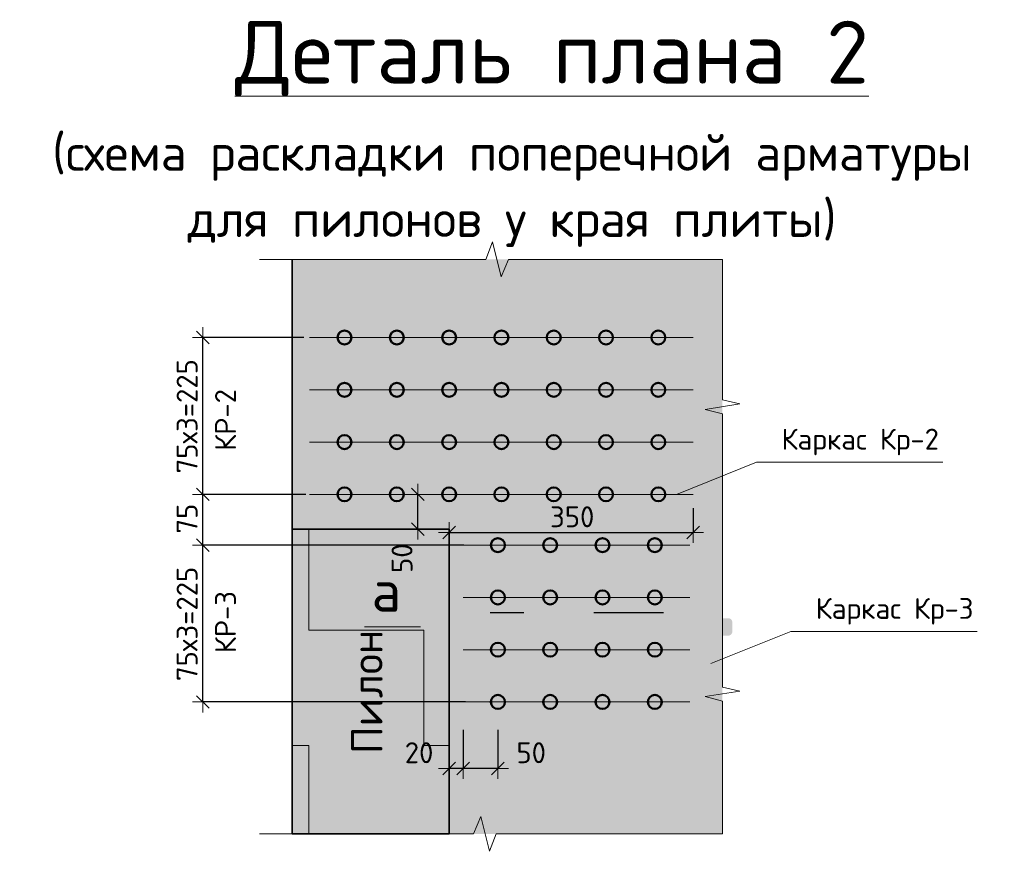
# Model space of a CAD drawing. Header units: metres. Extents: x -38 to 97, y -15 to 21.
# Tile 113 of 139: x 74.33 to 75.74, y 1.5 to 2.69. Entities that reach past the tile are written whole.
import ezdxf

# ---------------------------------------------------------------- set-up
doc = ezdxf.new("R2010")
doc.units = ezdxf.units.M
doc.header["$PDMODE"] = 65
doc.linetypes.add('______2', pattern=[0.054, 0.04, -0.014])
doc.layers.add('XR$6$_3705', color=7, linetype='Continuous')
for name, color, linetype, lineweight in [('XR$6$ВК__отв в полу 1-2 эт', 220, 'Continuous', 25), ('XR$6$Размерная линия (1)', 7, 'Continuous', 13), ('XR$6$Текст_ общее_1', 7, 'Continuous', 13)]:
    doc.layers.add(name, color=color, linetype=linetype, lineweight=lineweight)
doc.styles.add('ARIAL', font='arial.ttf')
doc.styles.add('ISOCPEUR', font='txt')
doc.dimstyles.new('DIMSTYLE_24', dxfattribs={"dimtxt": 0.03, "dimasz": 0.03, "dimexe": 0, "dimexo": 0, "dimgap": 0.015, "dimtad": 2, "dimdec": 0, "dimlfac": 1000, "dimrnd": 5, "dimzin": 12, "dimdsep": 46, "dimtxsty": 'ISOCPEUR', "dimblk1": 'ALL_ML_STRICH', "dimblk2": 'ALL_ML_STRICH', "dimsah": 1, "dimcen": 0, "dimclrd": 7, "dimclre": 256, "dimclrt": 7, "dimadec": 0, "dimazin": 0, "dimtfac": 1, "dimtdec": 0, "dimtix": 1, "dimtmove": 2, "dimatfit": 3, "dimfxl": 0, "dimtzin": 0, "dimlwd": 0, "dimlwe": -3, "dimarcsym": 0})
doc.dimstyles.new('DIMSTYLE_25', dxfattribs={"dimtxt": 0.03, "dimasz": 0.03, "dimexe": 0, "dimexo": 0, "dimgap": 0.015, "dimtad": 2, "dimdec": 0, "dimlfac": 1000, "dimrnd": 5, "dimzin": 12, "dimdsep": 46, "dimtxsty": 'ISOCPEUR', "dimblk1": 'ALL_ML_STRICH', "dimblk2": 'ALL_ML_STRICH', "dimsah": 1, "dimcen": 0, "dimclrd": 7, "dimclre": 256, "dimclrt": 7, "dimadec": 0, "dimazin": 0, "dimtfac": 1, "dimtdec": 0, "dimtix": 1, "dimtmove": 2, "dimatfit": 3, "dimfxl": 0, "dimtvp": 1.2, "dimtzin": 0, "dimlwd": 0, "dimlwe": -3, "dimarcsym": 0})
doc.dimstyles.new('DIMSTYLE_29', dxfattribs={"dimtxt": 0.03, "dimasz": 0.03, "dimexe": 0, "dimexo": 1e-06, "dimgap": 0.015, "dimtad": 2, "dimdec": 0, "dimlfac": 1000, "dimrnd": 5, "dimzin": 12, "dimdsep": 46, "dimtxsty": 'ISOCPEUR', "dimblk1": 'ALL_ML_STRICH', "dimblk2": 'ALL_ML_STRICH', "dimsah": 1, "dimcen": 0, "dimse1": 1, "dimse2": 1, "dimclrd": 7, "dimclre": 256, "dimclrt": 7, "dimadec": 0, "dimazin": 0, "dimtfac": 1, "dimtdec": 0, "dimtix": 1, "dimtmove": 2, "dimatfit": 3, "dimfxl": 0, "dimtvp": 1.2, "dimtzin": 0, "dimlwd": 0, "dimlwe": -3, "dimarcsym": 0})

# ---------------------------------------------------------------- blocks, each defined once
blk = doc.blocks.new('ЭЛЕМЕНТ_УЗОРА_8')
at = {"color": 7, "linetype": 'Continuous', "lineweight": 13, "transparency": 33554687}
for p, q in [((75.3382, 2.3472), (75.3382, 2.3472)), ((74.6742, 1.5232), (74.6742, 1.5232)), ((75.3382, 1.5232), (75.3382, 1.5232))]:
    blk.add_line(p, q, dxfattribs=at)
for points in [[(74.6742, 2.3472), (74.9989, 2.3472), (75.0082, 2.3722), (75.0208, 2.3222), (75.0315, 2.3472), (75.3382, 2.3472)], [(75.3382, 2.3472), (75.3382, 2.3472), (75.3382, 2.1457), (75.3632, 2.14), (75.3132, 2.1321), (75.3382, 2.1255), (75.3382, 1.9352)], [(75.3382, 1.9352), (75.3382, 1.7337), (75.3632, 1.728), (75.3132, 1.7201), (75.3382, 1.7135), (75.3382, 1.5232), (75.3382, 1.5232)], [(75.3382, 1.5232), (75.0135, 1.5232), (75.0042, 1.4982), (74.9916, 1.5482), (74.981, 1.5232), (74.6742, 1.5232)]]:
    blk.add_lwpolyline(points, dxfattribs=at)
blk = doc.blocks.new('ALL_ML_STRICH')
at = {"color": 0, "linetype": 'ByBlock', "lineweight": -2}
for p, q in [((0, -0.5), (0, 0.5)), ((-1, 0), (0.5, 0)), ((-0.3, -0.3), (0.3, 0.3))]:
    blk.add_line(p, q, dxfattribs=at)
blk = doc.blocks.new('*D956')
at = {"layer": 'DEFPOINTS', "color": 7, "linetype": 'Continuous', "lineweight": 13, "transparency": 33554687}
for p in [(74.898, 2.0102), (74.9002, 1.9602), (74.9013, 1.9602)]:
    blk.add_point(p, dxfattribs=at)
at = {"layer": 'XR$6$Размерная линия (1)', "color": 7, "linetype": 'Continuous', "lineweight": -2, "transparency": 33554687}
blk.add_line((74.9013, 1.9602), (74.9013, 2.0102), dxfattribs=at)
at = {"layer": 'XR$6$Размерная линия (1)', "color": 7, "linetype": 'Continuous', "lineweight": 13, "transparency": 33554687, "xscale": 0.03, "yscale": 0.03, "zscale": 0.03}
for p, rotation in [((74.9013, 2.0102), 90), ((74.9013, 1.9602), 270)]:
    blk.add_blockref('ALL_ML_STRICH', p, dxfattribs=dict(at, rotation=rotation))
at = {"layer": 'XR$6$Размерная линия (1)', "color": 7, "linetype": 'Continuous', "lineweight": 13, "transparency": 33554687, "insert": (74.8787, 1.9186), "char_height": 0.03, "width": 0.06, "attachment_point": 5, "rotation": 90, "style": 'ISOCPEUR'}
blk.add_mtext('\\A1;{50}', dxfattribs=at)
blk = doc.blocks.new('*D978')
at = {"layer": 'DEFPOINTS', "color": 7, "linetype": 'Continuous', "lineweight": 13, "transparency": 33554687}
for p in [(75.2962, 2.0102), (74.9462, 1.9555), (74.9462, 1.9513)]:
    blk.add_point(p, dxfattribs=at)
at = {"layer": 'XR$6$Размерная линия (1)', "color": 9, "linetype": 'Continuous', "lineweight": -2, "true_color": 0xc7c7c7, "transparency": 33554687}
for p, q in [((75.2962, 1.9902), (75.2962, 1.9555)), ((74.9462, 1.9555), (74.9462, 1.9555))]:
    blk.add_line(p, q, dxfattribs=at)
at = {"layer": 'XR$6$Размерная линия (1)', "color": 7, "linetype": 'Continuous', "lineweight": -2, "transparency": 33554687}
blk.add_line((74.9462, 1.9555), (75.2962, 1.9555), dxfattribs=at)
at = {"layer": 'XR$6$Размерная линия (1)', "color": 7, "linetype": 'Continuous', "lineweight": 13, "transparency": 33554687, "xscale": 0.03, "yscale": 0.03, "zscale": 0.03, "rotation": 180}
blk.add_blockref('ALL_ML_STRICH', (74.9462, 1.9555), dxfattribs=at)
at = {"layer": 'XR$6$Размерная линия (1)', "color": 7, "linetype": 'Continuous', "lineweight": 13, "transparency": 33554687, "xscale": 0.03, "yscale": 0.03, "zscale": 0.03}
blk.add_blockref('ALL_ML_STRICH', (75.2962, 1.9555), dxfattribs=at)
at = {"layer": 'XR$6$Размерная линия (1)', "color": 7, "linetype": 'Continuous', "lineweight": 13, "transparency": 33554687, "insert": (75.1227, 1.978), "char_height": 0.03, "width": 0.09, "attachment_point": 5, "style": 'ISOCPEUR'}
blk.add_mtext('\\A1;{350}', dxfattribs=at)
blk = doc.blocks.new('*D979')
at = {"layer": 'DEFPOINTS', "color": 7, "linetype": 'Continuous', "lineweight": 13, "transparency": 33554687}
for p in [(74.9662, 1.6924), (75.0162, 1.6924), (75.0162, 1.6171)]:
    blk.add_point(p, dxfattribs=at)
at = {"layer": 'XR$6$Размерная линия (1)', "color": 9, "linetype": 'Continuous', "lineweight": -2, "true_color": 0xc7c7c7, "transparency": 33554687}
for p, q in [((74.9662, 1.6724), (74.9662, 1.6171)), ((75.0162, 1.6724), (75.0162, 1.6171))]:
    blk.add_line(p, q, dxfattribs=at)
at = {"layer": 'XR$6$Размерная линия (1)', "color": 7, "linetype": 'Continuous', "lineweight": -2, "transparency": 33554687}
blk.add_line((75.0162, 1.6171), (74.9662, 1.6171), dxfattribs=at)
at = {"layer": 'XR$6$Размерная линия (1)', "color": 7, "linetype": 'Continuous', "lineweight": 13, "transparency": 33554687, "xscale": 0.03, "yscale": 0.03, "zscale": 0.03}
for p, rotation in [((74.9662, 1.6171), 180), ((75.0162, 1.6171), 360)]:
    blk.add_blockref('ALL_ML_STRICH', p, dxfattribs=dict(at, rotation=rotation))
at = {"layer": 'XR$6$Размерная линия (1)', "color": 7, "linetype": 'Continuous', "lineweight": 13, "transparency": 33554687, "insert": (75.0639, 1.6396), "char_height": 0.03, "width": 0.06, "attachment_point": 5, "style": 'ISOCPEUR'}
blk.add_mtext('\\A1;{50}', dxfattribs=at)
blk = doc.blocks.new('*D980')
at = {"layer": 'DEFPOINTS', "color": 7, "linetype": 'Continuous', "lineweight": 13, "transparency": 33554687}
for p in [(74.9662, 1.6924), (74.9462, 1.6268), (74.9662, 1.6171)]:
    blk.add_point(p, dxfattribs=at)
at = {"layer": 'XR$6$Размерная линия (1)', "color": 9, "linetype": 'Continuous', "lineweight": -2, "true_color": 0xc7c7c7, "transparency": 33554687}
for p, q in [((74.9662, 1.6724), (74.9662, 1.6171)), ((74.9462, 1.6171), (74.9462, 1.6171))]:
    blk.add_line(p, q, dxfattribs=at)
at = {"layer": 'XR$6$Размерная линия (1)', "color": 7, "linetype": 'Continuous', "lineweight": -2, "transparency": 33554687}
blk.add_line((74.9662, 1.6171), (74.9462, 1.6171), dxfattribs=at)
at = {"layer": 'XR$6$Размерная линия (1)', "color": 7, "linetype": 'Continuous', "lineweight": 13, "transparency": 33554687, "xscale": 0.03, "yscale": 0.03, "zscale": 0.03}
for p, rotation in [((74.9462, 1.6171), 180), ((74.9662, 1.6171), 360)]:
    blk.add_blockref('ALL_ML_STRICH', p, dxfattribs=dict(at, rotation=rotation))
at = {"layer": 'XR$6$Размерная линия (1)', "color": 7, "linetype": 'Continuous', "lineweight": 13, "transparency": 33554687, "insert": (74.9031, 1.6396), "char_height": 0.03, "width": 0.06, "attachment_point": 5, "style": 'ISOCPEUR'}
blk.add_mtext('\\A1;{20}', dxfattribs=at)
blk = doc.blocks.new('*D993')
at = {"layer": 'DEFPOINTS', "color": 7, "linetype": 'Continuous', "lineweight": 13, "transparency": 33554687}
for p in [(74.9874, 1.9374), (74.593, 1.7124), (74.9896, 1.7124)]:
    blk.add_point(p, dxfattribs=at)
at = {"layer": 'XR$6$Размерная линия (1)', "color": 9, "linetype": 'Continuous', "lineweight": -2, "true_color": 0xc7c7c7, "transparency": 33554687}
for p, q in [((74.9674, 1.9374), (74.593, 1.9374)), ((74.9696, 1.7124), (74.593, 1.7124))]:
    blk.add_line(p, q, dxfattribs=at)
at = {"layer": 'XR$6$Размерная линия (1)', "color": 7, "linetype": 'Continuous', "lineweight": -2, "transparency": 33554687}
blk.add_line((74.593, 1.7124), (74.593, 1.9374), dxfattribs=at)
at = {"layer": 'XR$6$Размерная линия (1)', "color": 7, "linetype": 'Continuous', "lineweight": 13, "transparency": 33554687, "xscale": 0.03, "yscale": 0.03, "zscale": 0.03}
for p, rotation in [((74.593, 1.9374), 90), ((74.593, 1.7124), 270)]:
    blk.add_blockref('ALL_ML_STRICH', p, dxfattribs=dict(at, rotation=rotation))
at = {"layer": 'XR$6$Размерная линия (1)', "color": 7, "linetype": 'Continuous', "lineweight": 13, "transparency": 33554687, "insert": (74.5555, 1.7424), "char_height": 0.03, "width": 0.0015, "attachment_point": 1, "rotation": 90, "line_spacing_factor": 0.60241, "style": 'ISOCPEUR'}
blk.add_mtext('75х3=225', dxfattribs=at)
blk = doc.blocks.new('*D994')
at = {"layer": 'DEFPOINTS', "color": 7, "linetype": 'Continuous', "lineweight": 13, "transparency": 33554687}
for p in [(74.7607, 2.0102), (74.593, 1.9374), (74.9874, 1.9374)]:
    blk.add_point(p, dxfattribs=at)
at = {"layer": 'XR$6$Размерная линия (1)', "color": 9, "linetype": 'Continuous', "lineweight": -2, "true_color": 0xc7c7c7, "transparency": 33554687}
for p, q in [((74.7407, 2.0102), (74.593, 2.0102)), ((74.9674, 1.9374), (74.593, 1.9374))]:
    blk.add_line(p, q, dxfattribs=at)
at = {"layer": 'XR$6$Размерная линия (1)', "color": 7, "linetype": 'Continuous', "lineweight": -2, "transparency": 33554687}
blk.add_line((74.593, 1.9374), (74.593, 2.0102), dxfattribs=at)
at = {"layer": 'XR$6$Размерная линия (1)', "color": 7, "linetype": 'Continuous', "lineweight": 13, "transparency": 33554687, "xscale": 0.03, "yscale": 0.03, "zscale": 0.03}
for p, rotation in [((74.593, 2.0102), 90), ((74.593, 1.9374), 270)]:
    blk.add_blockref('ALL_ML_STRICH', p, dxfattribs=dict(at, rotation=rotation))
at = {"layer": 'XR$6$Размерная линия (1)', "color": 7, "linetype": 'Continuous', "lineweight": 13, "transparency": 33554687, "insert": (74.5705, 1.9753), "char_height": 0.03, "width": 0.06, "attachment_point": 5, "rotation": 90, "style": 'ISOCPEUR'}
blk.add_mtext('\\A1;{75}', dxfattribs=at)
blk = doc.blocks.new('*D995')
at = {"layer": 'DEFPOINTS', "color": 7, "linetype": 'Continuous', "lineweight": 13, "transparency": 33554687}
for p in [(74.7579, 2.2352), (74.593, 2.0102), (74.7607, 2.0102)]:
    blk.add_point(p, dxfattribs=at)
at = {"layer": 'XR$6$Размерная линия (1)', "color": 9, "linetype": 'Continuous', "lineweight": -2, "true_color": 0xc7c7c7, "transparency": 33554687}
for p, q in [((74.7379, 2.2352), (74.593, 2.2352)), ((74.7407, 2.0102), (74.593, 2.0102))]:
    blk.add_line(p, q, dxfattribs=at)
at = {"layer": 'XR$6$Размерная линия (1)', "color": 7, "linetype": 'Continuous', "lineweight": -2, "transparency": 33554687}
blk.add_line((74.593, 2.0102), (74.593, 2.2352), dxfattribs=at)
at = {"layer": 'XR$6$Размерная линия (1)', "color": 7, "linetype": 'Continuous', "lineweight": 13, "transparency": 33554687, "xscale": 0.03, "yscale": 0.03, "zscale": 0.03}
for p, rotation in [((74.593, 2.2352), 90), ((74.593, 2.0102), 270)]:
    blk.add_blockref('ALL_ML_STRICH', p, dxfattribs=dict(at, rotation=rotation))
at = {"layer": 'XR$6$Размерная линия (1)', "color": 7, "linetype": 'Continuous', "lineweight": 13, "transparency": 33554687, "insert": (74.5555, 2.0402), "char_height": 0.03, "width": 0.0015, "attachment_point": 1, "rotation": 90, "line_spacing_factor": 0.60241, "style": 'ISOCPEUR'}
blk.add_mtext('75х3=225', dxfattribs=at)

msp = doc.modelspace()

# ---------------------------------------------------------------- hatches: boundary and pattern name
at = {"linetype": 'Continuous', "lineweight": 13, "true_color": 0xf0eae8, "transparency": 33554687}
msp.add_hatch(color=7, dxfattribs=at).paths.add_polyline_path([(75.3382, 2.3472), (74.7212, 2.3472), (74.7212, 1.5232), (75.3382, 1.5232)])
at = {"linetype": 'Continuous', "lineweight": 13, "transparency": 33554687}
h = msp.add_hatch(dxfattribs=at)
h.set_pattern_fill('____', scale=0.165, style=0, pattern_type=2)
h.set_pattern_definition([(0, (0.33, 0.33), (0.165, 0.165), [0.165, -0.165]), (90, (0.33, 0.33), (-0.165, 0.165), [0.165, -0.165])])
h.paths.add_polyline_path([(74.7212, 1.5232), (74.9462, 1.5232), (74.9462, 1.9602), (74.7212, 1.9602)], flags=0)
at = {"linetype": 'Continuous', "lineweight": 25, "true_color": 0x000000, "transparency": 33554687}
for points in [[(74.9067, 1.8325), (74.906, 1.8324), (74.9052, 1.8321), (74.9046, 1.8318), (74.9039, 1.8314), (74.9033, 1.8309), (74.9028, 1.8303), (74.9024, 1.8297), (74.9021, 1.829), (74.9018, 1.8282), (74.9017, 1.8275), (74.9016, 1.8267), (74.9016, 1.8134), (74.9017, 1.8126), (74.9018, 1.8119), (74.9021, 1.8111), (74.9024, 1.8104), (74.9028, 1.8098), (74.9033, 1.8092), (74.9039, 1.8087), (74.9046, 1.8083), (74.9052, 1.808), (74.906, 1.8077), (74.9067, 1.8076), (74.9075, 1.8075), (75.005, 1.8075), (75.005, 1.8326), (74.9075, 1.8326)], [(75.3472, 1.8325), (75.3464, 1.8326), (75.2489, 1.8326), (75.2489, 1.8075), (75.3464, 1.8075), (75.3472, 1.8076), (75.3479, 1.8077), (75.3486, 1.808), (75.3493, 1.8083), (75.35, 1.8087), (75.3505, 1.8092), (75.351, 1.8098), (75.3515, 1.8104), (75.3518, 1.8111), (75.3521, 1.8119), (75.3522, 1.8126), (75.3523, 1.8134), (75.3523, 1.8267), (75.3522, 1.8275), (75.3521, 1.8282), (75.3518, 1.829), (75.3515, 1.8297), (75.351, 1.8303), (75.3505, 1.8309), (75.35, 1.8314), (75.3493, 1.8318), (75.3486, 1.8321), (75.3479, 1.8324)]]:
    msp.add_hatch(color=18, dxfattribs=at).paths.add_polyline_path(points)

# ---------------------------------------------------------------- linework, layer by layer
at = {"color": 7, "linetype": 'Continuous', "lineweight": 35, "transparency": 33554687}
msp.add_line((74.7212, 1.5232), (74.7212, 2.3472), dxfattribs=at)
at = {"color": 7, "linetype": '______2', "lineweight": 25, "transparency": 33554687}
msp.add_line((75.2535, 1.8401), (75.005, 1.8401), dxfattribs=at)
at = {"color": 7, "linetype": 'Continuous', "lineweight": 13, "transparency": 33554687}
for points in [[(75.6543, 2.0562), (75.3871, 2.0562), (75.2723, 2.0102)], [(75.7036, 1.8134), (75.4364, 1.8134), (75.3216, 1.7674)]]:
    msp.add_lwpolyline(points, dxfattribs=at)
at = {"color": 7, "linetype": 'Continuous', "lineweight": 35, "transparency": 33554687}
msp.add_lwpolyline([(74.7212, 1.9602), (74.9462, 1.9602), (74.9462, 1.5232), (74.7212, 1.5232), (74.7212, 1.9602)], dxfattribs=at)
at = {"layer": 'XR$6$_3705', "color": 7, "linetype": 'Continuous', "lineweight": 50, "transparency": 33554687}
for centre in [(74.7962, 2.2352), (74.8712, 2.2352), (74.9462, 2.2352), (75.0212, 2.2352), (75.0962, 2.2352), (75.1712, 2.2352), (75.2462, 2.2352), (74.7962, 2.1602), (74.8712, 2.1602), (74.9462, 2.1602), (75.0212, 2.1602), (75.0962, 2.1602), (75.1712, 2.1602), (75.2462, 2.1602), (74.7962, 2.0852), (74.8712, 2.0852), (74.9462, 2.0852), (75.0212, 2.0852), (75.0962, 2.0852), (75.1712, 2.0852), (75.2462, 2.0852), (74.7962, 2.0102), (74.8712, 2.0102), (74.9462, 2.0102), (75.0212, 2.0102), (75.0962, 2.0102), (75.1712, 2.0102), (75.2462, 2.0102), (75.0162, 1.9374), (75.0912, 1.9374), (75.1662, 1.9374), (75.2412, 1.9374), (75.0162, 1.8624), (75.0912, 1.8624), (75.1662, 1.8624), (75.2412, 1.8624), (75.0162, 1.7874), (75.0912, 1.7874), (75.1662, 1.7874), (75.2412, 1.7874), (75.0162, 1.7124), (75.0912, 1.7124), (75.1662, 1.7124), (75.2412, 1.7124)]:
    msp.add_circle(centre, 0.01, dxfattribs=at)
at = {"layer": 'XR$6$ВК__отв в полу 1-2 эт', "color": 7, "linetype": 'Continuous', "lineweight": 13, "transparency": 33554687}
for p, q in [((75.2962, 2.2352), (74.7462, 2.2352)), ((75.2962, 2.1602), (74.7462, 2.1602)), ((75.2962, 2.0852), (74.7462, 2.0852)), ((75.2962, 2.0102), (74.7462, 2.0102)), ((75.2912, 1.9374), (74.9662, 1.9374)), ((75.2912, 1.8624), (74.9662, 1.8624)), ((74.905, 1.8201), (74.825, 1.8201)), ((75.2912, 1.7874), (74.9662, 1.7874)), ((75.2912, 1.7124), (74.9662, 1.7124))]:
    msp.add_line(p, q, dxfattribs=at)

# ---------------------------------------------------------------- block references
at = {"color": 7, "linetype": 'Continuous', "lineweight": 13, "transparency": 33554687}
msp.add_blockref('ЭЛЕМЕНТ_УЗОРА_8', (0, 0), dxfattribs=at)

# ---------------------------------------------------------------- texts
at = {"color": 7, "linetype": 'Continuous', "lineweight": 13, "transparency": 33554687, "attachment_point": 5, "style": 'ISOCPEUR'}
for s, insert, char_height, width in [('\\A1;{\\fISOCPEUR|i0|b0;\\H0.030000;\\W1.000000;\\C7;Каркас Кр-2}\\P', (75.5357, 2.0853), 0.03, 0.25163), ('\\A1;{\\fISOCPEUR|i0|b0;\\H0.060000;\\W1.000000;\\C7;а}\\P', (74.8562, 1.8719), 0.06, 0.072), ('\\A1;{\\fISOCPEUR|i0|b0;\\H0.030000;\\W1.000000;\\C7;Каркас Кр-3}\\P', (75.585, 1.8425), 0.03, 0.25163)]:
    msp.add_mtext(s, dxfattribs=dict(at, insert=insert, char_height=char_height, width=width))
at = {"color": 251, "linetype": 'Continuous', "lineweight": 50, "true_color": 0x575757, "transparency": 33554687, "insert": (74.8283, 1.7267), "char_height": 0.045, "width": 0.183316, "attachment_point": 5, "rotation": 90, "style": 'ISOCPEUR'}
msp.add_mtext('\\A1;{\\fISOCPEUR|i0|b1;\\H0.045000;\\W1.000000;\\c3260503895;Пилон}\\P', dxfattribs=at)
at = {"layer": 'XR$6$Текст_ общее_1', "color": 7, "linetype": 'Continuous', "lineweight": 13, "transparency": 33554687, "insert": (75.0364, 2.6894), "char_height": 0.09, "width": 2.315412, "attachment_point": 2, "line_spacing_factor": 1.084337, "style": 'ARIAL'}
msp.add_mtext('\\A1;{\\L\\fISOCPEUR|i0|b0;\\H0.090000;\\W1.000000;\\C7;  Деталь плана 2\\l}\\P{\\fISOCPEUR|i0|b0;\\H0.052500;\\W1.000000;\\C7;(схема раскладки поперечной арматуры}\\P{\\fISOCPEUR|i0|b0;\\H0.052500;\\W1.000000;\\C7;для пилонов у края плиты)}\\P', dxfattribs=at)
at = {"layer": 'XR$6$Текст_ общее_1', "color": 7, "linetype": 'Continuous', "lineweight": 13, "transparency": 33554687, "char_height": 0.03, "width": 0.104063, "attachment_point": 5, "rotation": 90, "style": 'ISOCPEUR'}
for s, insert in [('\\A1;{\\fISOCPEUR|i0|b0;\\H0.030000;\\W1.000000;\\C7;КР-2}\\P', (74.6256, 2.1169)), ('\\A1;{\\fISOCPEUR|i0|b0;\\H0.030000;\\W1.000000;\\C7;КР-3}\\P', (74.6256, 1.8269))]:
    msp.add_mtext(s, dxfattribs=dict(at, insert=insert))

# ---------------------------------------------------------------- dimensions: what is measured, and where the dimension line sits
at = {"layer": 'XR$6$Размерная линия (1)', "color": 7, "linetype": 'Continuous', "lineweight": 13, "transparency": 33554687}
for base, p1, p2, picture, middle in [((74.593, 2.2352), (74.7407, 2.0102), (74.7379, 2.2352), '*D995', (74.578, 2.1227)), ((74.593, 1.9374), (74.9696, 1.7124), (74.9674, 1.9374), '*D993', (74.578, 1.8249))]:
    dim = msp.add_linear_dim(base=base, p1=p1, p2=p2, angle=90, text='75х3=225', dimstyle='DIMSTYLE_24', override={"dimpost": '<>', "dimclrd": 7, "dimclre": 9, "dimclrt": 7, "dimlwd": 0, "dimlwe": 65533}, dxfattribs=at)
    dim.commit()
    dim.dimension.update_dxf_attribs({"geometry": picture, "text_midpoint": middle, "dimtype": 160})
for base, p1, p2, angle, dimstyle, picture, middle in [((74.593, 2.0102), (74.9674, 1.9374), (74.7407, 2.0102), 90, 'DIMSTYLE_24', '*D994', (74.5705, 1.9753)), ((74.9013, 2.0102), (74.9002, 1.9602), (74.898, 2.0102), 90, 'DIMSTYLE_29', '*D956', (74.8787, 1.9186)), ((74.9462, 1.6171), (74.9662, 1.6724), (74.9462, 1.6171), 180, 'DIMSTYLE_25', '*D980', (74.9031, 1.6396)), ((74.9662, 1.6171), (75.0162, 1.6724), (74.9662, 1.6724), 180, 'DIMSTYLE_25', '*D979', (75.0639, 1.6396))]:
    dim = msp.add_linear_dim(base=base, p1=p1, p2=p2, angle=angle, dimstyle=dimstyle, override={"dimpost": '<>', "dimclrd": 7, "dimclre": 9, "dimclrt": 7, "dimlwd": 0, "dimlwe": 65533}, dxfattribs=at)
    dim.commit()
    dim.dimension.update_dxf_attribs({"geometry": picture, "text_midpoint": middle, "dimtype": 160})
dim = msp.add_linear_dim(base=(75.2962, 1.9555), p1=(74.9462, 1.9555), p2=(75.2962, 1.9902), dimstyle='DIMSTYLE_24', override={"dimpost": '<>', "dimclrd": 7, "dimclre": 9, "dimclrt": 7, "dimlwd": 0, "dimlwe": 65533}, dxfattribs=at)
dim.commit()
dim.dimension.update_dxf_attribs({"geometry": '*D978', "text_midpoint": (75.1227, 1.978), "dimtype": 160})

doc.saveas('drawing.dxf')
